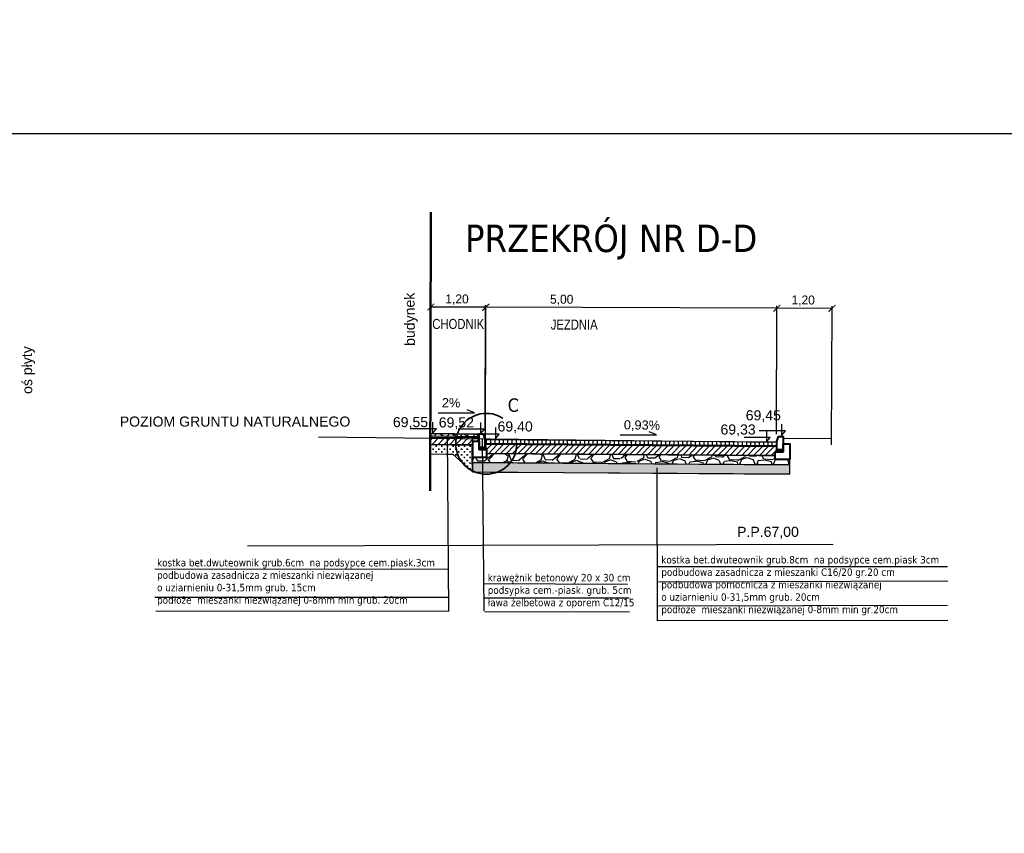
# Model space of a CAD drawing. Extents: x 8014 to 6635291, y -5609 to 5765892.
# Tile 114 of 158: x 6601889 to 6601911, y 5732643 to 5732661. Entities that reach past the tile are written whole.
import ezdxf
from ezdxf.enums import TextEntityAlignment as Align

# ---------------------------------------------------------------- set-up
doc = ezdxf.new("R2010")
doc.units = 0
doc.header["$PDSIZE"] = 0.75
doc.linetypes.add('ACAD_ISO03W100', pattern=[30, 12, -18])
doc.layers.get('0').update_dxf_attribs({"linetype": 'CONTINUOUS'})
doc.layers.get('Defpoints').update_dxf_attribs({"linetype": 'CONTINUOUS'})
doc.layers.add('1', color=7, linetype='CONTINUOUS')
doc.layers.add('a_zieleń', color=80, linetype='CONTINUOUS')
doc.layers.add('LSEC_____233', color=7, linetype='CONTINUOUS', lineweight=5)
doc.styles.add('Arial', font='arial.ttf')
doc.styles.add('Style-SWISSLT_1250', font='SWISSLT_1250.shx')
doc.dimstyles.new('KKK', dxfattribs={"dimscale": 0.5, "dimtxt": 0.4, "dimasz": 0.3, "dimexe": 0.1, "dimexo": 0.1, "dimgap": 0.1, "dimtad": 1, "dimtoh": 1, "dimtxsty": 'Standard', "dimblk": 'ARCHTICK', "dimcen": 2.5, "dimadec": 0, "dimazin": 0, "dimtfac": 1, "dimtix": 1, "dimtmove": 0, "dimatfit": 0, "dimldrblk": 'OBLIQUE', "dimfxl": 1, "dimarcsym": 0})

# ---------------------------------------------------------------- blocks, each defined once
blk = doc.blocks.new('_ArchTick')
at = {"color": 0, "linetype": 'ByBlock', "const_width": 0.15}
blk.add_lwpolyline([(-0.5, -0.5), (0.5, 0.5)], dxfattribs=at)
blk = doc.blocks.new('*D791')
at = {"color": 0, "lineweight": -2}
for p, q in [((6601899.614452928, 5732651.531739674), (6601899.623295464, 5732654.335330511)), ((6601906.119209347, 5732651.448888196), (6601906.128248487, 5732654.314813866)), ((6601906.128090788, 5732654.264814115), (6601899.623137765, 5732654.285330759))]:
    blk.add_line(p, q, dxfattribs=at)
at = {"layer": 'Defpoints', "color": 0, "linetype": 'ByBlock', "lineweight": -2}
for p in [(6601899.623137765, 5732654.285330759), (6601899.614295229, 5732651.481739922), (6601906.119051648, 5732651.398888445)]:
    blk.add_point(p, dxfattribs=at)
at = {"color": 0, "lineweight": -2, "xscale": 0.15, "yscale": 0.15, "zscale": 0.15}
for p, rotation in [((6601899.623137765, 5732654.285330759), 179.8192895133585), ((6601906.128090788, 5732654.264814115), 359.8192895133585)]:
    blk.add_blockref('_ArchTick', p, dxfattribs=dict(at, rotation=rotation))
at = {"color": 0, "linetype": 'ByBlock', "lineweight": 9, "insert": (6601901.321666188, 5732654.44664109), "char_height": 0.2, "attachment_point": 5, "rotation": 359.8192895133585}
blk.add_mtext('5,00', dxfattribs=at)
blk = doc.blocks.new('_Oblique')
at = {"color": 0, "linetype": 'ByBlock', "lineweight": -2}
blk.add_line((-0.5, -0.5), (0.5, 0.5), dxfattribs=at)
blk = doc.blocks.new('*D792')
at = {"color": 0, "lineweight": -2}
for p, q in [((6601898.389530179, 5732651.489448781), (6601898.398518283, 5732654.339193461)), ((6601899.619133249, 5732651.218502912), (6601899.628963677, 5732654.335312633)), ((6601899.628805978, 5732654.285312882), (6601898.398360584, 5732654.28919371))]:
    blk.add_line(p, q, dxfattribs=at)
at = {"layer": 'Defpoints', "color": 0, "linetype": 'ByBlock', "lineweight": -2}
for p in [(6601898.398360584, 5732654.28919371), (6601898.38937248, 5732651.43944903), (6601899.61897555, 5732651.168503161)]:
    blk.add_point(p, dxfattribs=at)
at = {"color": 0, "lineweight": -2, "xscale": 0.15, "yscale": 0.15, "zscale": 0.15}
for p, rotation in [((6601898.398360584, 5732654.28919371), 179.8192895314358), ((6601899.628805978, 5732654.285312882), 359.8192895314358)]:
    blk.add_blockref('_ArchTick', p, dxfattribs=dict(at, rotation=rotation))
at = {"color": 0, "linetype": 'ByBlock', "lineweight": 9, "insert": (6601898.983717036, 5732654.45401499), "char_height": 0.2, "attachment_point": 5, "rotation": 359.8192895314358}
blk.add_mtext('1,20', dxfattribs=at)
blk = doc.blocks.new('*U727')
at = {"layer": 'LSEC_____233', "color": 7, "linetype": 'Continuous', "lineweight": -3}
for p, q in [((0.2384623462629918, -0.01892622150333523), (0.1423839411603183, 0.01884019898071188)), ((-0.2384983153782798, -0.01892622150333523), (0.2384623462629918, -0.01892622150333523))]:
    blk.add_line(p, q, dxfattribs=at)
blk = doc.blocks.new('*U728')
at = {"layer": 'LSEC_____233', "color": 7, "linetype": 'Continuous', "lineweight": -3}
for p, q in [((0.2384623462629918, -0.01892622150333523), (0.1423839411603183, 0.01884019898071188)), ((-0.2384983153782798, -0.01892622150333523), (0.2384623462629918, -0.01892622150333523))]:
    blk.add_line(p, q, dxfattribs=at)
blk = doc.blocks.new('*D793')
at = {"color": 0, "lineweight": -2}
for p, q in [((6601906.12108392, 5732651.482432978), (6601906.13001775, 5732654.314969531)), ((6601907.35068699, 5732651.211487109), (6601907.360463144, 5732654.311088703)), ((6601907.360305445, 5732654.261088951), (6601906.129860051, 5732654.26496978))]:
    blk.add_line(p, q, dxfattribs=at)
at = {"layer": 'Defpoints', "color": 0, "linetype": 'ByBlock', "lineweight": -2}
for p in [(6601906.129860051, 5732654.26496978), (6601906.120926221, 5732651.432433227), (6601907.350529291, 5732651.161487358)]:
    blk.add_point(p, dxfattribs=at)
at = {"color": 0, "lineweight": -2, "xscale": 0.15, "yscale": 0.15, "zscale": 0.15}
for p, rotation in [((6601906.129860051, 5732654.26496978), 179.8192895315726), ((6601907.360305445, 5732654.261088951), 359.8192895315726)]:
    blk.add_blockref('_ArchTick', p, dxfattribs=dict(at, rotation=rotation))
at = {"color": 0, "linetype": 'ByBlock', "lineweight": 9, "insert": (6601906.715871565, 5732654.429788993), "char_height": 0.2, "attachment_point": 5, "rotation": 359.81928953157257}
blk.add_mtext('1,20', dxfattribs=at)

msp = doc.modelspace()

# ---------------------------------------------------------------- hatches: boundary and pattern name
at = {"lineweight": -3}
h = msp.add_hatch(dxfattribs=at)
h.set_pattern_fill('ANSI37', color=256, scale=0.03999999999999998, angle=15.82575542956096, style=0)
h.set_pattern_definition([(60.82575542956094, (6601968.536387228, 5732726.594509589), (-0.1108889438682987, 0.06190833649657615), []), (150.825755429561, (6601968.536387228, 5732726.594509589), (-0.06190833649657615, -0.1108889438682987), [])])
h.paths.add_polyline_path([(6601899.469724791, 5732651.447295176), (6601898.384891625, 5732651.462257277), (6601898.386459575, 5732651.410121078), (6601899.470033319, 5732651.395399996)])
h = msp.add_hatch(dxfattribs=at)
h.set_pattern_fill('ANSI31', color=256, scale=0.03, angle=1)
h.set_pattern_definition([(46, (6602015.944445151, 5732739.590163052), (-0.06851711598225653, 0.0661662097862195), [])])
h.paths.add_polyline_path([(6601899.466506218, 5732651.367842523), (6601899.326143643, 5732651.367911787), (6601899.327453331, 5732651.285799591), (6601899.469279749, 5732651.281815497)])
h.paths.add_polyline_path([(6601899.326143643, 5732651.367911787), (6601898.385344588, 5732651.377654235), (6601898.384152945, 5732651.214989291), (6601899.328763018, 5732651.203687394)])
h.paths.add_polyline_path([(6601906.094152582, 5732651.057156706), (6601906.127943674, 5732651.095166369), (6601906.124347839, 5732651.167020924), (6601899.618715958, 5732651.218235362), (6601899.652527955, 5732651.013380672), (6601905.725914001, 5732650.971362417), (6601906.090626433, 5732650.97034266)])
h = msp.add_hatch(dxfattribs=at)
h.set_pattern_fill('ANSI31', color=256, scale=0.03, angle=45)
h.set_pattern_definition([(90, (6602015.944445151, 5732739.590163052), (-0.09525000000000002, 0), [])])
h.paths.add_polyline_path([(6601899.62100865, 5732651.328938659), (6601906.122738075, 5732651.275869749), (6601906.123644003, 5732651.188180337), (6601899.614144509, 5732651.243334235)])
h = msp.add_hatch(dxfattribs=at)
h.set_pattern_fill('CROSS', color=256, scale=0.01)
h.set_pattern_definition([(0, (6602001.305933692, 5732724.394905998), (0.0635, 0.0635), [0.03175, -0.09525]), (90, (6602001.321808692, 5732724.379030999), (-0.0635, 0.0635), [0.03175, -0.09525])])
h.paths.add_polyline_path([(6601899.323059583, 5732650.923496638), (6601899.324526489, 5732650.936353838), (6601899.324526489, 5732651.208246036), (6601898.384286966, 5732651.213587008), (6601898.384013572, 5732651.006790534), (6601898.770886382, 5732650.999768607), (6601898.889200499, 5732650.998886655), (6601899.330986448, 5732650.604880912)])
h = msp.add_hatch(dxfattribs=at)
h.set_pattern_fill('GRAVEL', color=256, scale=0.03, angle=1)
h.set_pattern_definition([(229.0127875, (6602016.479702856, 5732740.361622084), (-5.975382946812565, -6.963345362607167), [0.102516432, -10.1491450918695]), (185.969741, (6602016.412463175, 5732740.284236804), (9.129308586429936, 0.9214687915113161), [0.175921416, -17.4162146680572]), (133.5104471, (6602016.237495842, 5732740.265940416), (7.765125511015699, -8.247736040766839), [0.124044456, -12.28041683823]), (268.273689, (6602015.943685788, 5732740.070282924), (0.495909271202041, 15.25097760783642), [0.1602013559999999, -15.85993122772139]), (293.83365418, (6602015.938859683, 5732739.910154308), (-3.969004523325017, 9.07611365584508), [0.15709011, -15.5519423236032]), (358.273689, (6602016.002337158, 5732739.766460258), (-15.25097760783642, 0.495909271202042), [0.1602013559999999, -15.85993122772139]), (38.69424047, (6602016.162465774, 5732739.761634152), (-9.771503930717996, -7.791722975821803), [0.211858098, -20.9739345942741]), (73.25532837, (6602016.327819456, 5732739.894080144), (5.040615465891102, 16.85453789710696), [0.200015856, -19.8015769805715]), (122.42956562, (6602016.385445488, 5732740.085615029), (-6.267955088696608, 9.798101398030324), [0.1607439, -15.9136637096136]), (176.2363583, (6602016.299244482, 5732740.221291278), (8.394022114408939, -0.6155978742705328), [0.1835139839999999, -8.992181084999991]), (223.3974378, (6602016.116126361, 5732740.233337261), (-8.996321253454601, -8.540308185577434), [0.2373233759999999, -23.49503175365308]), (139.81407483, (6602016.698083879, 5732740.075829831), (-5.41298000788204, 4.478212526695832), [0.08100136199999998, -8.0191697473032]), (172.4692344, (6602016.636202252, 5732740.128097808), (9.931088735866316, -1.350884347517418), [0.1541045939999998, -15.25639169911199]), (226, (6602016.483426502, 5732740.14829458), (0.01329873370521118, -0.7618839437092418), [0.1077628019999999, -0.9698679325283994]), (204.19859051, (6602016.428498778, 5732740.238789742), (3.782822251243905, 1.590261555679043), [0.05803239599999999, -5.745186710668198]), (292.80140949, (6602016.375565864, 5732740.215002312), (-0.8017801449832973, 2.272353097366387), [0.082069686, -4.021425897]), (31.96375653, (6602016.407371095, 5732740.139345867), (2.259054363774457, 1.563664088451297), [0.133295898, -4.309889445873]), (162.56505118, (6602016.5204568, 5732740.209910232), (1.537066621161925, -0.7352864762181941), [0.096386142, -2.3132694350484]), (17.389540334, (6602015.933673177, 5732740.207289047), (7.578943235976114, 2.418639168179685), [0.1350264, -13.3676480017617]), (71.34617594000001, (6602016.062528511, 5732740.247644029), (-2.901249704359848, -8.433918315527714), [0.113279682, -11.21466470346]), (294.19859051, (6602016.517797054, 5732740.36228702), (-1.59026155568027, 3.782822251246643), [0.11606403, -5.687155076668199]), (344.61045967, (6602016.565371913, 5732740.256421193), (-7.658735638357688, 2.152664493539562), [0.1350263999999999, -13.36764800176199]), (340.44395478, (6602015.941918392, 5732739.734921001), (-3.83601718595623, 1.457274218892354), [0.13021056, -6.380320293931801]), (295.7751406, (6602016.064617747, 5732739.691335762), (-3.955705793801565, 8.314229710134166), [0.109101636, -10.801078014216]), (67.80140949, (6602016.538714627, 5732739.600536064), (1.457274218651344, 3.83601718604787), [0.11606403, -5.687155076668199]), (18.35402464, (6602016.582565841, 5732739.70799774), (-9.851296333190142, -3.220419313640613), [0.127734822, -12.64571279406]), (70.44395478, (6602016.165391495, 5732739.594019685), (-1.457274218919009, -3.836017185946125), [0.06510527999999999, -6.445425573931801]), (102.309932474, (6602016.49300159, 5732739.599738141), (-0.8150788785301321, 3.034237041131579), [0.03885437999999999, -3.8465984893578]), (166.963756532, (6602016.484717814, 5732739.63769935), (2.298950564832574, -0.721987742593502), [0.1570901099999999, -2.984716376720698]), (187.00900596, (6602016.331676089, 5732739.673133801), (7.605540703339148, 0.8948712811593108), [0.1455801, -14.4124094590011]), (304.69006753, (6602016.408567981, 5732740.070776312), (-0.7884814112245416, 1.510469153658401), [0.1098971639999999, -2.637532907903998]), (354.1572265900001, (6602016.471114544, 5732739.980414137), (12.97862451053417, -1.2976894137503), [0.191867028, -18.9948027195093]), (61.94539590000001, (6602016.661984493, 5732739.960882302), (-2.95444463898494, -5.386382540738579), [0.07845247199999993, -7.766817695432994]), (90.99999999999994, (6602016.698881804, 5732740.030116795), (-0.7751826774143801, 0.7485852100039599), [0.04572, -0.7162799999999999]), (121.25643716, (6602016.316039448, 5732739.695724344), (3.140626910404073, -5.279992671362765), [0.105860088, -10.48018223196]), (49.01278750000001, (6602016.261111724, 5732739.786219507), (5.975382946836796, 6.963345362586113), [0.205032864, -10.0466286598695]), (1, (6602016.395591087, 5732739.940990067), (0.7485852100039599, 0.7751826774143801), [0.19812, -0.5638799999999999]), (326.3048465, (6602016.593680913, 5732739.944447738), (7.711930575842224, -5.200200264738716), [0.120482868, -11.927795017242]), (255.0546040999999, (6602016.693922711, 5732739.877607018), (-0.7086890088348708, -3.060834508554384), [0.1109487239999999, -5.436495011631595]), (208.64597536, (6602016.665309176, 5732739.770411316), (-14.34280759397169, -7.871515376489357), [0.18064353, -17.8837393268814]), (176.42607874, (6602016.506776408, 5732739.683811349), (-9.917790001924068, 0.5890004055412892), [0.1911088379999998, -18.91975393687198])])
h.paths.add_polyline_path([(6601906.414836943, 5732650.874274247), (6601906.091107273, 5732650.869898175), (6601906.090626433, 5732650.97034266), (6601899.65182412, 5732651.014002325), (6601899.649977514, 5732650.939263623), (6601899.323793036, 5732650.929925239), (6601899.324644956, 5732650.813995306), (6601906.414836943, 5732650.762471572)])
h = msp.add_hatch(dxfattribs=at)
h.set_pattern_fill('CROSS', color=256, scale=0.01)
h.set_pattern_definition([(0, (6602002.298781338, 5732724.111033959), (0.0635, 0.0635), [0.03175, -0.09525]), (90, (6602002.314656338, 5732724.095158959), (-0.0635, 0.0635), [0.03175, -0.09525])])
h.paths.add_polyline_path([(6601906.414836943, 5732650.565352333), (6601906.414836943, 5732650.762471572), (6601903.902128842, 5732650.77935727), (6601899.326233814, 5732650.814993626), (6601899.330986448, 5732650.604880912), (6601899.726472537, 5732650.602627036), (6601900.08829297, 5732650.601429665), (6601903.900756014, 5732650.574888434)])
at = {"layer": 'a_zieleń', "transparency": 33554687}
h = msp.add_hatch(dxfattribs=at)
h.set_pattern_fill('ANSI31', color=256, scale=2, angle=0.5415578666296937)
h.set_pattern_definition([(45.5415578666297, (6600987.53512271, 5732094.771343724), (-0.1784396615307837, 0.1750979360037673), [])])
edge = h.paths.add_edge_path()
edge.add_line((6601184.522925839, 5731785.715408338), (6601184.766921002, 5731785.473322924))
edge.add_line((6601184.766921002, 5731785.473322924), (6601208.79, 5731802.27))
edge.add_line((6601208.79, 5731802.27), (6601211.05, 5731814.48))
edge.add_line((6601211.05, 5731814.48), (6601142.150843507, 5731813.822858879))
edge.add_arc((6601143.69840858, 5731819.101553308), 5.500870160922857, 253.6603434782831, 270.5475106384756)
edge.add_line((6601143.750973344, 5731813.6009343), (6601191.033618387, 5731814.053326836))
edge.add_arc((6601191.121506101, 5731812.113382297), 1.941934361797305, 359.83740764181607, 92.59396805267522, ccw=False)
edge.add_line((6601193.063432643, 5731812.107871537), (6601193.07399525, 5731811.003901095))
edge.add_line((6601193.07399525, 5731811.003901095), (6601197.383252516, 5731811.044963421))
edge.add_line((6601197.383252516, 5731811.044963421), (6601197.425292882, 5731806.620725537))
edge.add_line((6601197.425292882, 5731806.620725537), (6601199.73158594, 5731806.642472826))
edge.add_line((6601199.73158594, 5731806.642472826), (6601199.802988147, 5731799.171269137))
edge.add_line((6601199.802988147, 5731799.171269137), (6601197.516155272, 5731797.164784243))
edge.add_line((6601197.516155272, 5731797.164784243), (6601194.215775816, 5731797.133052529))
edge.add_line((6601194.215775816, 5731797.133052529), (6601194.250820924, 5731793.47024802))
edge.add_arc((6601191.537576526, 5731793.658273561), 2.719751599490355, 281.08944697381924, 356.0357887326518, ccw=False)
edge.add_line((6601192.060696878, 5731790.989304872), (6601185.152182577, 5731786.155675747))
edge.add_arc((71774552.68679601, -87417922.68084788), 113685689.9179969, 124.9790439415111, 124.9790443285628)
h.paths.add_polyline_path([(6601204.905956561, 5731809.178180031), (6601202.576515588, 5731808.578882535), (6601203.741236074, 5731808.878531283)], flags=16)

# ---------------------------------------------------------------- linework, layer by layer
at = {"lineweight": 50, "ltscale": 0.5}
msp.add_line((6601898.401135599, 5732656.411063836), (6601898.381316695, 5732650.179600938), dxfattribs=at)
at = {"lineweight": -3}
for p, q in [((6601898.43625115, 5732651.719673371), (6601898.43625115, 5732651.470412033)), ((6601899.510228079, 5732651.708596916), (6601899.510228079, 5732651.459335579)), ((6601906.23227081, 5732651.670192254), (6601906.23227081, 5732651.420930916)), ((6601898.521784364, 5732651.570117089), (6601897.937303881, 5732651.570117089)), ((6601898.43625115, 5732651.470412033), (6601898.521784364, 5732651.570117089)), ((6601899.595761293, 5732651.559040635), (6601899.01128081, 5732651.559040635)), ((6601899.925198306, 5732651.452226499), (6601899.340717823, 5732651.452226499)), ((6601899.510228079, 5732651.459335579), (6601899.595761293, 5732651.559040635)), ((6601899.839665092, 5732651.60178278), (6601899.839665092, 5732651.352521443)), ((6601899.839665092, 5732651.352521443), (6601899.925198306, 5732651.452226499)), ((6601906.317804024, 5732651.520635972), (6601905.733323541, 5732651.520635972)), ((6601905.893635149, 5732651.527291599), (6601905.893635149, 5732651.278030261)), ((6601906.23227081, 5732651.420930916), (6601906.317804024, 5732651.520635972)), ((6601905.979168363, 5732651.377735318), (6601905.39468788, 5732651.377735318)), ((6601905.893635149, 5732651.278030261), (6601905.979168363, 5732651.377735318)), ((6601894.299894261, 5732648.951683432), (6601907.385349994, 5732648.992207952))]:
    msp.add_line(p, q, dxfattribs=at)
at = {"lineweight": 30}
for p, q in [((6601898.382647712, 5732651.463047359), (6601899.519758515, 5732651.448073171)), ((6601906.265271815, 5732651.361097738), (6601907.343377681, 5732651.354316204)), ((6601898.384013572, 5732651.006790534), (6601898.889200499, 5732650.998886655)), ((6601898.384152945, 5732651.214989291), (6601899.322777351, 5732651.208246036)), ((6601898.889200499, 5732650.998886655), (6601899.330986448, 5732650.604880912)), ((6601899.330986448, 5732650.604880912), (6601906.409610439, 5732650.554187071))]:
    msp.add_line(p, q, dxfattribs=at)
at = {"lineweight": 30, "ltscale": 2}
msp.add_line((6601895.889500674, 5732651.390252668), (6601906.117637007, 5732651.273436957), dxfattribs=at)
for p, q in [((6601898.765374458, 5732651.416544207), (6601898.79694143, 5732647.489897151)), ((6601899.541663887, 5732651.338203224), (6601899.579731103, 5732647.499122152)), ((6601903.450210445, 5732650.694864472), (6601903.45466434, 5732647.277866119)), ((6601898.796727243, 5732648.424018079), (6601892.232482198, 5732648.429060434)), ((6601909.941805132, 5732648.486921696), (6601903.475924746, 5732648.482785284)), ((6601909.945644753, 5732648.164556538), (6601903.485694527, 5732648.139336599)), ((6601902.794452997, 5732648.089119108), (6601899.570578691, 5732648.104002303)), ((6601898.796727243, 5732647.800207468), (6601892.232482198, 5732647.800265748)), ((6601902.82936498, 5732647.782921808), (6601899.58604551, 5732647.782196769)), ((6601898.80745206, 5732647.490674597), (6601892.258955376, 5732647.48826654)), ((6601909.937958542, 5732647.617428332), (6601903.485694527, 5732647.606189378)), ((6601902.838096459, 5732647.468973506), (6601899.593779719, 5732647.476943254)), ((6601909.944048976, 5732647.286052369), (6601903.45466434, 5732647.277866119))]:
    msp.add_line(p, q)
at = {"lineweight": -3}
for points in [[(6601862.307635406, 5732658.169911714), (6601921.756094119, 5732658.169911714), (6601921.756094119, 5732616.25651599), (6601862.307635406, 5732616.25651599)], [(6601899.469724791, 5732651.447295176), (6601898.384891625, 5732651.462257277), (6601898.386459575, 5732651.410121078), (6601899.470033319, 5732651.395399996)], [(6601899.326143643, 5732651.367911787), (6601898.385344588, 5732651.377654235), (6601898.384152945, 5732651.214989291), (6601899.328763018, 5732651.203687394)], [(6601899.466506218, 5732651.367842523), (6601899.326143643, 5732651.367911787), (6601899.327453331, 5732651.285799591), (6601899.469279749, 5732651.281815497)], [(6601899.62100865, 5732651.328938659), (6601906.122738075, 5732651.275869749), (6601906.123644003, 5732651.188180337), (6601899.614144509, 5732651.243334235)], [(6601899.323059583, 5732650.923496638), (6601899.324526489, 5732650.936353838), (6601899.324526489, 5732651.208246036), (6601898.384286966, 5732651.213587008), (6601898.384013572, 5732651.006790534), (6601898.770886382, 5732650.999768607), (6601898.889200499, 5732650.998886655), (6601899.330986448, 5732650.604880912)], [(6601906.414836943, 5732650.874274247), (6601906.091107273, 5732650.869898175), (6601906.090626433, 5732650.97034266), (6601899.65182412, 5732651.014002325), (6601899.649977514, 5732650.939263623), (6601899.323793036, 5732650.929925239), (6601899.324644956, 5732650.813995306), (6601906.414836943, 5732650.762471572)], [(6601906.094152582, 5732651.057156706), (6601906.127943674, 5732651.095166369), (6601906.124347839, 5732651.167020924), (6601899.618715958, 5732651.218235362), (6601899.652527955, 5732651.013380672), (6601899.652527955, 5732651.013380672), (6601905.725914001, 5732650.971362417), (6601906.090626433, 5732650.97034266)], [(6601906.414836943, 5732650.565352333), (6601906.414836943, 5732650.762471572), (6601903.902128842, 5732650.77935727), (6601899.326233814, 5732650.814993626), (6601899.330986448, 5732650.604880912), (6601899.726472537, 5732650.602627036), (6601900.08829297, 5732650.601429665), (6601903.900756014, 5732650.574888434)]]:
    msp.add_lwpolyline(points, close=True, dxfattribs=at)
at = {"lineweight": 40}
for points in [[(6601899.615291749, 5732651.33697613), (6601899.578817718, 5732651.447255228), (6601899.474141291, 5732651.448243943), (6601899.475065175, 5732651.149029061), (6601899.61404727, 5732651.149528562)], [(6601906.127446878, 5732651.283922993), (6601906.163701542, 5732651.394274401), (6601906.268375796, 5732651.395471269), (6601906.268046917, 5732651.096255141), (6601906.129064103, 5732651.096478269)], [(6601899.61404727, 5732651.149528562), (6601899.61404727, 5732651.149528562), (6601899.47451923, 5732651.149029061), (6601899.475504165, 5732651.108587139), (6601899.650649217, 5732651.108797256)], [(6601906.129064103, 5732651.096478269), (6601906.129064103, 5732651.096478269), (6601906.26859286, 5732651.096256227), (6601906.267688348, 5732651.055812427), (6601906.092543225, 5732651.05567426)]]:
    msp.add_lwpolyline(points, close=True, dxfattribs=at)
at = {"linetype": 'ACAD_ISO03W100', "lineweight": 35, "ltscale": 0.3}
msp.add_circle((6601899.637583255, 5732651.233203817), 0.6806496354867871, dxfattribs=at)
at = {"layer": '1', "lineweight": 40}
for points in [[(6601899.327325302, 5732650.933369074), (6601899.653145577, 5732650.933798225), (6601899.653145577, 5732650.933798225), (6601899.650649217, 5732651.108797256), (6601899.650649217, 5732651.108797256), (6601899.475504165, 5732651.108587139), (6601899.474789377, 5732651.282536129), (6601899.32575266, 5732651.282851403)], [(6601906.416215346, 5732650.880889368), (6601906.090394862, 5732650.88067061), (6601906.090394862, 5732650.88067061), (6601906.092543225, 5732651.05567426), (6601906.092543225, 5732651.05567426), (6601906.267688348, 5732651.055812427), (6601906.268057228, 5732651.229762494), (6601906.417093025, 5732651.230374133)]]:
    msp.add_lwpolyline(points, close=True, dxfattribs=at)

# ---------------------------------------------------------------- block references
at = {"linetype": 'Continuous', "xscale": 1.701137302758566, "yscale": 1.701137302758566, "zscale": 1.701137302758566, "rotation": 359.9882846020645}
for name, p in [('*U728', (6601898.968191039, 5732651.961057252)), ('*U727', (6601903.032564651, 5732651.466642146))]:
    msp.add_blockref(name, p, dxfattribs=at)

# ---------------------------------------------------------------- texts
at = {"lineweight": -3, "insert": (6601899.162637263, 5732656.133164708), "char_height": 0.613, "width": 22.20657308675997, "attachment_point": 1}
msp.add_mtext('{\\fTahoma|b0|i0|c238|p34;PRZEKRÓJ NR D-D}', dxfattribs=at)
at = {"lineweight": -3, "insert": (6601900.11716418, 5732652.249662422), "char_height": 0.3, "width": 22.20657308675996, "attachment_point": 1, "rotation": 359.7888576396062}
msp.add_mtext('{\\fTahoma|b0|i0|c238|p34;C}', dxfattribs=at)
at = {"char_height": 0.2, "attachment_point": 1}
for s, insert, width in [('{\\fTahoma|b0|i0|c238|p34;\\H0.8333x;kostka bet.dwuteownik grub.6cm  na podsypce cem.piask.3cm\\Ppodbudowa zasadnicza z mieszanki niezwiązanej \\Po uziarnieniu 0-31,5mm grub. 15cm\\Ppodłoże  mieszanki niezwiązanej 0-8mm min grub. 20cm}', (6601892.283735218, 5732648.659740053), 20.01693000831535), ('{\\fTahoma|b0|i0|c238|p34;\\H0.8333x;kostka bet.dwuteownik grub.8cm  na podsypce cem.piask 3cm\\Ppodbudowa zasadnicza z mieszanki C16/20 gr.20 cm\\Ppodbudowa pomocnicza z mieszanki niezwiązanej \\Po uziarnieniu 0-31,5mm grub. 20cm\\Ppodłoże  mieszanki niezwiązanej 0-8mm min gr.20cm }', (6601903.546696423, 5732648.725898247), 20.01693000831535), ('{\\fTahoma|b0|i0|c238|p34;\\H0.8333x;krawężnik betonowy 20 x 30 cm\\Ppodsypka cem.-piask. grub. 5cm\\Pława żelbetowa z oporem C12/15}', (6601899.670502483, 5732648.325167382), 8.75545)]:
    msp.add_mtext(s, dxfattribs=dict(at, insert=insert, width=width))
at = {"layer": 'LSEC_____233', "color": 7, "linetype": 'Continuous', "lineweight": -3, "style": 'Style-SWISSLT_1250'}
for s, height, rotation, p in [('budynek', 0.225, 90.4154115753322, (6601897.930135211, 5732653.422243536)), ('oś płyty', 0.225, 90.4154115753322, (6601889.382340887, 5732652.34808776)), ('2%%%', 0.2041364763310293, 359.1575386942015, (6601898.645780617, 5732652.154150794)), ('0,93%%%', 0.2041364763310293, 359.1575386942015, (6601902.710154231, 5732651.659735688))]:
    msp.add_text(s, height=height, rotation=rotation, dxfattribs=at).set_placement(p, align=Align.MIDDLE_LEFT)
at = {"layer": 'LSEC_____233', "color": 7, "linetype": 'Continuous', "lineweight": -3, "style": 'Arial', "width": 0.8}
for s, p in [('CHODNIK', (6601898.431916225, 5732653.912667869)), ('JEZDNIA', (6601901.077502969, 5732653.898964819))]:
    msp.add_text(s, height=0.225, dxfattribs=at).set_placement(p, align=Align.MIDDLE_LEFT)
at = {"layer": 'LSEC_____233', "color": 7, "linetype": 'Continuous', "lineweight": -3, "style": 'Style-SWISSLT_1250'}
for s, p in [('69,45', (6601905.432518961, 5732651.870729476)), ('POZIOM GRUNTU NATURALNEGO', (6601891.449229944, 5732651.730569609)), ('69,55', (6601897.551103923, 5732651.718831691)), ('69,52', (6601898.575631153, 5732651.711641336)), ('69,40', (6601899.888724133, 5732651.62149241)), ('69,33', (6601904.868830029, 5732651.553667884)), ('P.P.67,00', (6601905.239033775, 5732649.266853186))]:
    msp.add_text(s, height=0.225, dxfattribs=at).set_placement(p, align=Align.MIDDLE_LEFT)

# ---------------------------------------------------------------- dimensions: what is measured, and where the dimension line sits
at = {"lineweight": 9}
for base, p1, p2, text, picture, middle in [((6601898.398360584, 5732654.28919371), (6601899.61897555, 5732651.168503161), (6601898.38937248, 5732651.43944903), '1,20', '*D792', (6601898.983191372, 5732654.287349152)), ((6601899.623137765, 5732654.285330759), (6601906.119051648, 5732651.398888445), (6601899.614295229, 5732651.481739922), '5,00', '*D791', (6601901.321140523, 5732654.279975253)), ((6601906.129860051, 5732654.26496978), (6601907.350529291, 5732651.161487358), (6601906.120926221, 5732651.432433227), '1,20', '*D793', (6601906.715345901, 5732654.263123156))]:
    dim = msp.add_linear_dim(base=base, p1=p1, p2=p2, angle=359.8192895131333, text=text, dimstyle='KKK', dxfattribs=at)
    dim.commit()
    dim.dimension.update_dxf_attribs({"geometry": picture, "text_midpoint": middle, "dimtype": 160})

doc.saveas('drawing.dxf')
